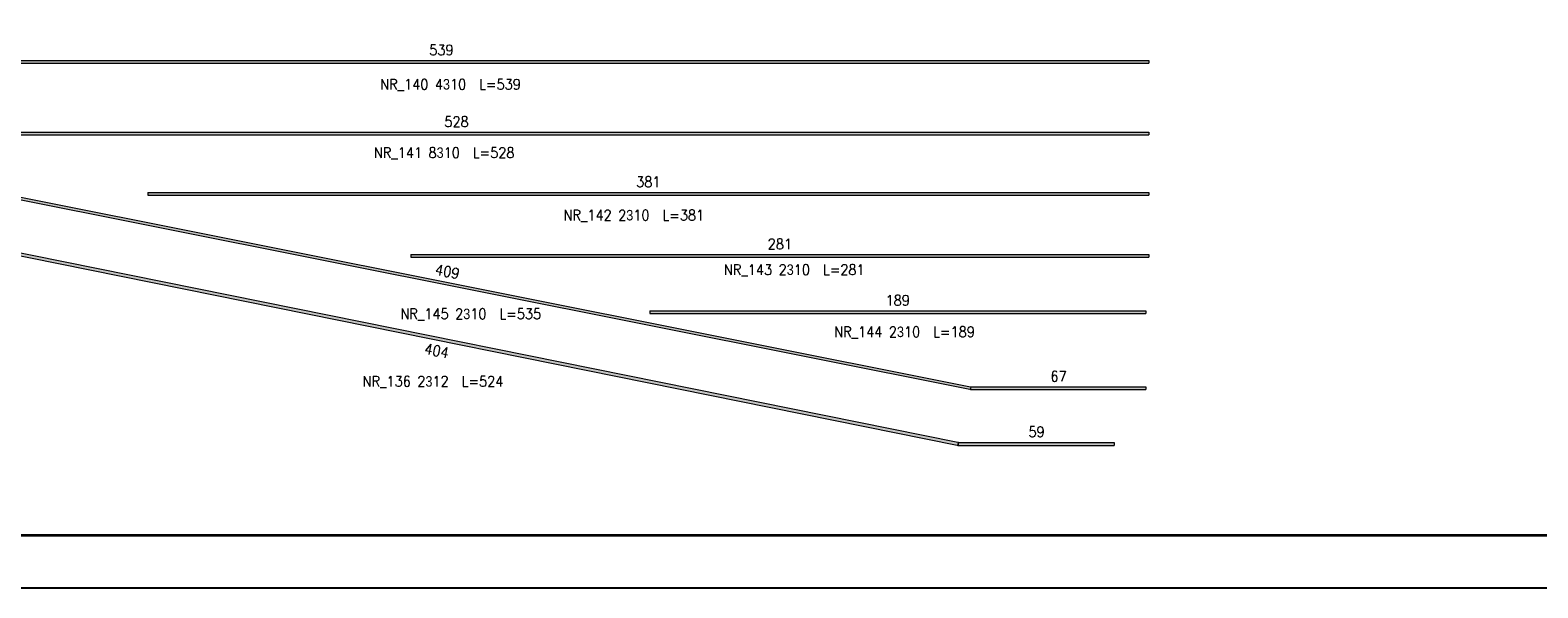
# Model space of a CAD drawing. Extents: x 253237 to 278058, y -131782 to -118389.
# Tile 10 of 23: x 267161 to 272905, y -131782 to -129657. Entities that reach past the tile are written whole.
import ezdxf

# ---------------------------------------------------------------- set-up
doc = ezdxf.new("R2010")
doc.units = 0
doc.header["$LTSCALE"] = 5
doc.header["$MEASUREMENT"] = 0
doc.layers.add('_FORMATKA', color=8, linetype='Continuous', lineweight=15, plot=False)
for name, color, linetype, lineweight in [('_RAMKA', 7, 'Continuous', 35), ('AutoCAD_Structural_Detailing_pręt wyrzucony', 7, 'Continuous', 13), ('PS_DIM', 4, 'Continuous', 13)]:
    doc.layers.add(name, color=color, linetype=linetype, lineweight=lineweight)
doc.styles.add('r-simplex', font='simplex.shx', dxfattribs={"width": 0.9})

# ---------------------------------------------------------------- blocks, each defined once
blk = doc.blocks.new('*U16')
at = {"layer": '_FORMATKA', "lineweight": -3}
blk.add_lwpolyline([(-1200, 0), (0, 0), (0, 594), (-1200, 594)], close=True, dxfattribs=at)
at = {"layer": '_RAMKA', "lineweight": -3, "const_width": 0.5}
blk.add_lwpolyline([(-1170, 10), (-10, 10), (-10, 584), (-1170, 584)], close=True, dxfattribs=at)

msp = doc.modelspace()

# ---------------------------------------------------------------- hatches: boundary and pattern name
at = {"layer": 'AutoCAD_Structural_Detailing_pręt wyrzucony'}
for points in [[(266032.78, -129782.68), (266032.78, -129772.68), (271422.78, -129772.68), (271422.78, -129782.68)], [(266147.78, -130055.38), (266147.78, -130045.38), (271422.78, -130045.38), (271422.78, -130055.38)], [(266740.62, -130226.57), (266742.58, -130216.76), (270742.73, -131015.79), (270740.77, -131025.6)], [(267609.17, -130285.11), (267609.17, -130275.11), (271422.78, -130275.11), (271422.78, -130285.11)], [(266743.07, -130440.14), (266745.45, -130428.38), (270694.56, -131227.19), (270692.18, -131238.95)], [(268611.25, -130522.09), (268611.25, -130512.09), (271422.78, -130512.09), (271422.78, -130522.09)], [(269521.31, -130736.22), (269521.31, -130726.22), (271410.71, -130726.22), (271410.71, -130736.22)], [(270746.65, -131026.18), (270746.65, -131016.18), (271410.71, -131016.18), (271410.71, -131026.18)], [(270699.32, -131239.66), (270699.32, -131227.66), (271290.71, -131227.66), (271290.71, -131239.66)]]:
    msp.add_hatch(color=6, dxfattribs=at).paths.add_polyline_path(points, flags=0)
h = msp.add_hatch(color=6, dxfattribs=at)
edge = h.paths.add_edge_path(flags=0)
edge.add_line((270740.77, -131025.6), (270742.73, -131015.79))
edge.add_arc((270746.65, -130996.18), 20, -101.296176, -90)
edge.add_line((270746.65, -131016.18), (270746.65, -131026.18))
edge.add_arc((270746.65, -130996.18), 30, 258.703824, 270, ccw=False)
h = msp.add_hatch(color=6, dxfattribs=at)
edge = h.paths.add_edge_path(flags=0)
edge.add_line((270692.18, -131238.95), (270694.56, -131227.19))
edge.add_arc((270699.32, -131203.66), 24, -101.435245, -90)
edge.add_line((270699.32, -131227.66), (270699.32, -131239.66))
edge.add_arc((270699.32, -131203.66), 36, 258.564755, 270, ccw=False)

# ---------------------------------------------------------------- linework, layer by layer
at = {"layer": 'AutoCAD_Structural_Detailing_pręt wyrzucony', "color": 6}
for p, q in [((266032.78, -129772.68), (271422.78, -129772.68)), ((266032.78, -129782.68), (271422.78, -129782.68)), ((271422.78, -129772.68), (271422.78, -129782.68)), ((266147.78, -130045.38), (271422.78, -130045.38)), ((266147.78, -130055.38), (271422.78, -130055.38)), ((271422.78, -130045.38), (271422.78, -130055.38)), ((266740.62, -130226.57), (270740.77, -131025.6)), ((266742.58, -130216.76), (270742.73, -131015.79)), ((267609.17, -130275.11), (271422.78, -130275.11)), ((267609.17, -130275.11), (267609.17, -130285.11)), ((267609.17, -130285.11), (271422.78, -130285.11)), ((271422.78, -130275.11), (271422.78, -130285.11)), ((266745.45, -130428.38), (270694.56, -131227.19)), ((266743.07, -130440.14), (270692.18, -131238.95)), ((268611.25, -130512.09), (271422.78, -130512.09)), ((268611.25, -130512.09), (268611.25, -130522.09)), ((268611.25, -130522.09), (271422.78, -130522.09)), ((271422.78, -130512.09), (271422.78, -130522.09)), ((269521.31, -130726.22), (271410.71, -130726.22)), ((269521.31, -130726.22), (269521.31, -130736.22)), ((271410.71, -130726.22), (271410.71, -130736.22)), ((269521.31, -130736.22), (271410.71, -130736.22)), ((270746.65, -131016.18), (271410.71, -131016.18)), ((270746.65, -131026.18), (271410.71, -131026.18)), ((271410.71, -131016.18), (271410.71, -131026.18)), ((270699.32, -131227.66), (271290.71, -131227.66)), ((270699.32, -131239.66), (271290.71, -131239.66)), ((271290.71, -131227.66), (271290.71, -131239.66))]:
    msp.add_line(p, q, dxfattribs=at)
for centre, radius, start in [((270746.65, -130996.18), 30, 258.703824), ((270746.65, -130996.18), 20, 258.703824), ((270699.32, -131203.66), 36, 258.564755), ((270699.32, -131203.66), 24, 258.564755)]:
    msp.add_arc(centre, radius, start, 270, dxfattribs=at)

# ---------------------------------------------------------------- block references
at = {"layer": 'PS_DIM', "xscale": 20, "yscale": 20, "zscale": 20}
msp.add_blockref('*U16', (277357.33, -131782.14), dxfattribs=at)

# ---------------------------------------------------------------- texts
at = {"layer": 'AutoCAD_Structural_Detailing_pręt wyrzucony', "color": 3, "char_height": 40, "attachment_point": 5, "style": 'r-simplex'}
for s, insert in [('539', (268727.78, -129732.68)), ('NR_140 4\\Fdiam;3\\Fsimplex.shx;10  L=539', (268762.4, -129865.06)), ('528', (268785.28, -130005.38)), ('NR_141 8\\Fdiam;3\\Fsimplex.shx;10  L=528', (268738.25, -130125.7)), ('381', (269515.98, -130235.11)), ('NR_142 2\\Fdiam;3\\Fsimplex.shx;10  L=381', (269460.76, -130363.97)), ('281', (270017.02, -130472.09)), ('NR_143 2\\Fdiam;3\\Fsimplex.shx;10  L=281', (270072.1, -130571.49)), ('189', (270466.01, -130686.22)), ('NR_145 2\\Fdiam;3\\Fsimplex.shx;10  L=535', (268839.67, -130740.14)), ('NR_144 2\\Fdiam;3\\Fsimplex.shx;10  L=189', (270491.98, -130808.43)), ('NR_136 2\\Fdiam;3\\Fsimplex.shx;12  L=524', (268695.63, -130997.27)), ('67', (271078.68, -130976.18)), ('59', (270995.02, -131187.66))]:
    msp.add_mtext(s, dxfattribs=dict(at, insert=insert))
for s, insert, rotation in [('409', (268750.49, -130577.05), 348.703824), ('404', (268709.7, -130878.75), 348.564755)]:
    msp.add_mtext(s, dxfattribs=dict(at, insert=insert, rotation=rotation))

doc.saveas('drawing.dxf')
